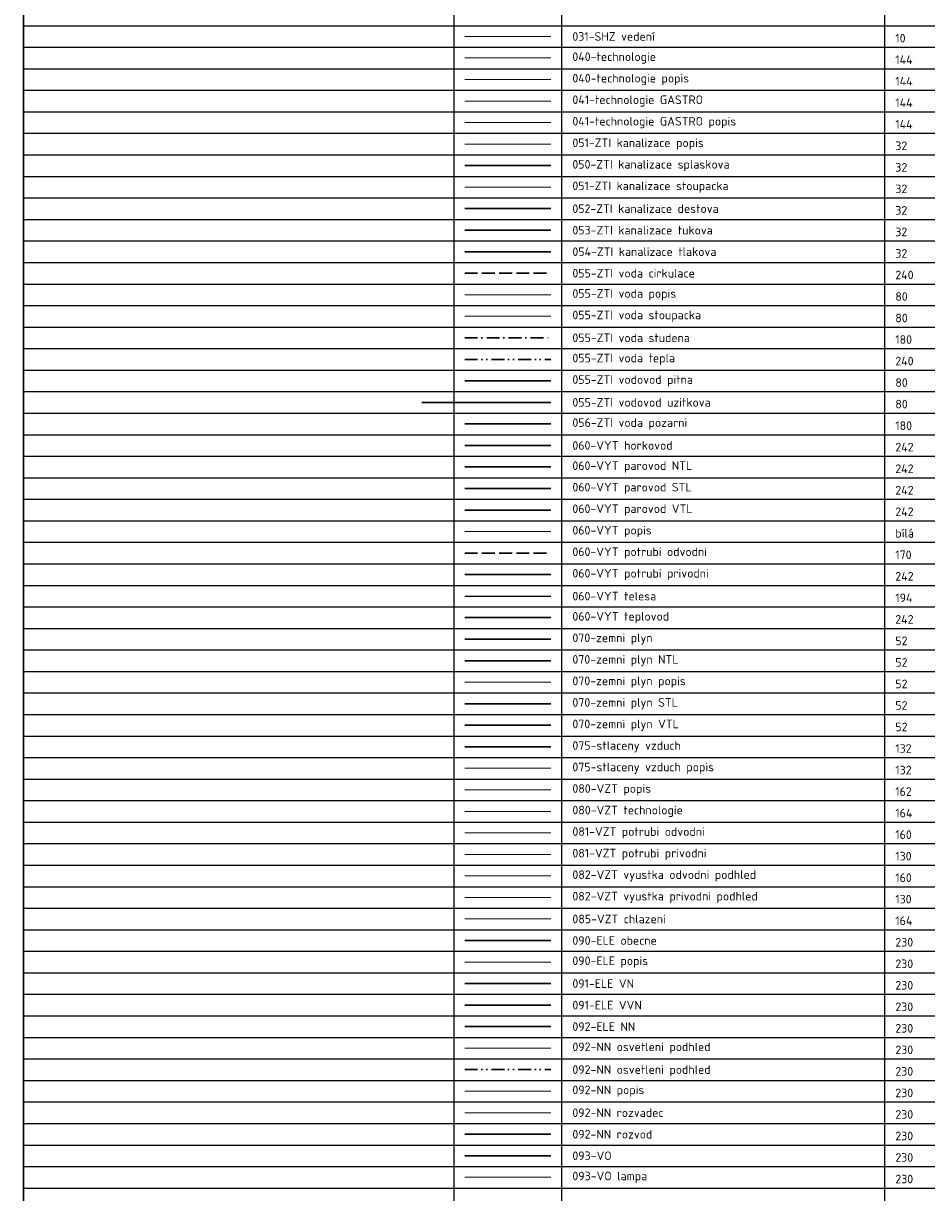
# Model space of a CAD drawing. Header units: millimetres. Extents: x -15250 to 1651995, y -140807 to 78716.
# Tile 27 of 45: x -10250 to 10726, y -63856 to -36696. Entities that reach past the tile are written whole.
import ezdxf

# ---------------------------------------------------------------- set-up
doc = ezdxf.new("R2010")
doc.units = ezdxf.units.MM
doc.header["$LTSCALE"] = 100
for name, pattern in [('0101aČÁRKOVANÁ', [4, 3, -1]), ('0102aČERCHOVANÁ', [5.1, 3, -1, 0.1, -1]), ('0103aDVOJČERCHOVANÁ', [6.2, 3, -1, 0.1, -1, 0.1, -1])]:
    doc.linetypes.add(name, pattern=pattern)
for name, color, linetype, lineweight in [('031-SHZ vedení', 10, 'Continuous', 15), ('040-technologie', 144, 'Continuous', 15), ('040-technologie popis', 144, 'Continuous', 9), ('041-technologie GASTRO', 144, 'Continuous', 15), ('041-technologie GASTRO popis', 144, 'Continuous', 9), ('051-ZTI kanalizace popis', 32, 'Continuous', 9), ('051-ZTI kanalizace splaskova', 32, 'N0508aPS', 30), ('051-ZTI kanalizace stoupacka', 32, 'Continuous', 15), ('052-ZTI kanalizace destova', 32, 'N0509aPD', 30), ('053-ZTI kanalizace tukova', 32, 'N0503aPO', 30), ('054-ZTI kanalizace tlakova', 32, 'N0510aPV', 30), ('055-ZTI voda cirkulace', 240, '0101aČÁRKOVANÁ', 30), ('055-ZTI voda popis', 80, 'Continuous', 9), ('055-ZTI voda stoupacka', 80, 'Continuous', 15), ('055-ZTI voda studena', 180, '0102aČERCHOVANÁ', 30), ('055-ZTI voda tepla', 240, '0103aDVOJČERCHOVANÁ', 30), ('055-ZTI vodovod pitna', 80, 'N0512aVP', 30), ('055-ZTI vodovod uzitkova', 80, 'N0513aVU', 30), ('056-ZTI voda pozarni', 180, 'N0514aVH', 30), ('060-VYT horkovod', 242, 'N0602aHORK', 30), ('060-VYT parovod NTL', 242, 'N0603aPARANTL', 30), ('060-VYT parovod STL', 242, 'N0604aPARASTL', 30), ('060-VYT parovod VTL', 242, 'N0605aPARAVTL', 30), ('060-VYT popis', 7, 'Continuous', 9), ('060-VYT potrubi odvodni', 170, '0101aČÁRKOVANÁ', 30), ('060-VYT potrubi privodni', 242, 'Continuous', 30), ('060-VYT telesa', 194, 'Continuous', 25), ('060-VYT teplovod', 242, 'N0601aTEPL', 30), ('070-zemni plyn', 52, 'N0701aZO', 30), ('070-zemni plyn NTL', 52, 'N0702aZN', 30), ('070-zemni plyn popis', 52, 'Continuous', 9), ('070-zemni plyn STL', 52, 'N0703aZS', 30), ('070-zemni plyn VTL', 52, 'N0704aZV', 30), ('075-stlaceny vzduch popis', 132, 'Continuous', 9), ('075-stlaceny vzuch', 132, 'N0705aSV', 30), ('080-VZT popis', 162, 'Continuous', 9), ('080-VZT technologie', 164, 'Continuous', 15), ('081-VZT potrubi odvodni', 160, 'Continuous', 15), ('081-VZT potrubi privodni', 130, 'Continuous', 15), ('082-VZT vyustka odvodni podhled', 160, 'Continuous', 15), ('082-VZT vyustka privodni podhled', 130, 'Continuous', 15), ('085-VZT chlazeni', 164, 'Continuous', 15), ('090-ELE obecne', 230, 'N0905aOBEC', 30), ('090-ELE popis', 230, 'Continuous', 9), ('091-ELE VN', 230, 'N0907aVN', 30), ('091-ELE VVN', 230, 'N0908aVVN', 30), ('092-ELE NN', 230, 'N0906aNN', 30), ('092-NN osvetleni podhled', 230, 'Continuous', 15), ('092-NN ovladani', 230, '0103aDVOJČERCHOVANÁ', 30), ('092-NN popis', 230, 'Continuous', 9), ('092-NN rozvadec', 230, 'Continuous', 15), ('092-NN rozvod', 230, 'Continuous', 30), ('093-VO', 230, 'N0904aVO', 30), ('093-VO lampa', 230, 'Continuous', 15)]:
    doc.layers.add(name, color=color, linetype=linetype, lineweight=lineweight)
doc.styles.get("Standard").update_dxf_attribs({"font": 'isocpeur.ttf'})
doc.linetypes.add('N0503aPO', pattern='A,7,[6,atsunami.shx,S=1,R=0,X=0,Y=-1],-1,8', length=16)
doc.linetypes.add('N0508aPS', pattern='A,7,[6,atsunami.shx,S=1,R=0,X=0,Y=-1],-1,2,[9,atsunami.shx,S=0.25,R=0,X=-1,Y=-1],6', length=16)
doc.linetypes.add('N0509aPD', pattern='A,7,[6,atsunami.shx,S=1,R=0,X=0,Y=-1],-1,2,[6,atsunami.shx,S=1,R=0,X=-1,Y=-1],6', length=16)
doc.linetypes.add('N0510aPV', pattern='A,7,[6,atsunami.shx,S=1,R=0,X=0,Y=-1],-1,2,[9,atsunami.shx,S=0.25,R=0,X=-1.5,Y=-1],1,[6,atsunami.shx,S=1,R=0,X=-1,Y=-1],5', length=16)
doc.linetypes.add('N0512aVP', pattern='A,3,-1,3,[9,atsunami.shx,S=0.2,R=90,X=-1.4,Y=0],1,[2,atsunami.shx,S=1.2,R=-90,X=-1.2,Y=0.6],-1,8', length=17)
doc.linetypes.add('N0513aVU', pattern='A,7,-2,6,[10,atsunami.shx,S=0.2,R=0,X=-3,Y=0],1,[2,atsunami.shx,S=1.2,R=-90,X=-1.2,Y=0.6],-1,8', length=25)
doc.linetypes.add('N0514aVH', pattern='A,3,-1,3,[12,atsunami.shx,S=0.2,R=0,X=-3,Y=0],1,[2,atsunami.shx,S=1.2,R=-90,X=-1.2,Y=0.6],-1,8', length=17)
doc.linetypes.add('N0601aTEPL', pattern='A,3,-1,1.2,[2,atsunami.shx,S=1.2,R=90,X=0,Y=-0.6],1.8,[3,atsunami.shx,S=1,R=0,X=0,Y=-0.5],3,[2,atsunami.shx,S=1.2,R=-90,X=-1.2,Y=0.6],-1,8', length=19)
doc.linetypes.add('N0602aHORK', pattern='A,3,-1,1.2,[2,atsunami.shx,S=1.2,R=90,X=0,Y=-0.6],2.3,[4,atsunami.shx,S=1,R=0,X=-1,Y=-0.5],2.5,[2,atsunami.shx,S=1.2,R=-90,X=-1.2,Y=0.6],-1,8', length=19)
doc.linetypes.add('N0603aPARANTL', pattern='A,3,-2,[11,atsunami.shx,S=0.125,R=0,X=-1,Y=0],2,[3,atsunami.shx,S=1,R=0,X=0,Y=-0.5],2,[11,atsunami.shx,S=0.125,R=0,X=0,Y=0],-2,8', length=19)
doc.linetypes.add('N0604aPARASTL', pattern='A,3,-2,[11,atsunami.shx,S=0.125,R=0,X=-1,Y=0],3,[4,atsunami.shx,S=1,R=0,X=-1.5,Y=-0.5],1,[11,atsunami.shx,S=0.125,R=0,X=0,Y=0],-2,8', length=19)
doc.linetypes.add('N0605aPARAVTL', pattern='A,3,-2,[11,atsunami.shx,S=0.125,R=0,X=-1,Y=0],2,[4,atsunami.shx,S=1,R=0,X=-1,Y=-0.5],1,[3,atsunami.shx,S=1,R=0,X=0,Y=-0.5],1,[11,atsunami.shx,S=0.125,R=0,X=0,Y=0],-2,8', length=19)
doc.linetypes.add('N0701aZO', pattern='A,7,-1,1,[3,atsunami.shx,S=1,R=0,X=0,Y=0],-2,[3,atsunami.shx,S=1,R=0,X=0,Y=0],1,[8,atsunami.shx,S=2,R=0,X=-3,Y=1],-1,4', length=17)
doc.linetypes.add('N0702aZN', pattern='A,7,-1,1,[3,atsunami.shx,S=1,R=0,X=0,Y=0],-1,[3,atsunami.shx,S=1,R=0,X=0,Y=0],-1,[3,atsunami.shx,S=1,R=0,X=0,Y=0],1,[8,atsunami.shx,S=2,R=0,X=-3,Y=1],-1,4', length=17)
doc.linetypes.add('N0703aZS', pattern='A,7,-1,1,[4,atsunami.shx,S=1,R=0,X=0,Y=0],-2,[4,atsunami.shx,S=1,R=0,X=0,Y=0],-1,1,[8,atsunami.shx,S=3,R=0,X=-4,Y=1],-1,4', length=18)
doc.linetypes.add('N0704aZV', pattern='A,7,-1,1,[3,atsunami.shx,S=1,R=0,X=0,Y=0],-1,[4,atsunami.shx,S=1,R=0,X=0,Y=0],-2,[4,atsunami.shx,S=1,R=0,X=0,Y=0],-1,1,[8,atsunami.shx,S=4,R=0,X=-5,Y=1],-1,4', length=19)
doc.linetypes.add('N0705aSV', pattern='A,7,-1,1,[9,atsunami.shx,S=0.5,R=90,X=4,Y=0],-4,1,-1,4', length=19)
doc.linetypes.add('N0904aVO', pattern='A,15,["VO",Standard,S=2.5,R=0,X=0,Y=-1],-5', length=20)
doc.linetypes.add('N0905aOBEC', pattern='A,11,-1,1,[5,atsunami.shx,S=1,R=0,X=0,Y=0],-2,2,-1', length=18)
doc.linetypes.add('N0906aNN', pattern='A,11,-1,1,[5,atsunami.shx,S=1,R=0,X=0,Y=0],-2,2,[2,atsunami.shx,S=1,R=-90,X=-1,Y=0.5],-1', length=18)
doc.linetypes.add('N0907aVN', pattern='A,11,-1,1,[5,atsunami.shx,S=1,R=0,X=0,Y=0],-2,2,[2,atsunami.shx,S=1,R=-90,X=-1,Y=0.5],1,[2,atsunami.shx,S=1,R=-90,X=-1,Y=0.5],-1', length=19)
doc.linetypes.add('N0908aVVN', pattern='A,11,-1,1,[5,atsunami.shx,S=1,R=0,X=0,Y=0],-2,2,[2,atsunami.shx,S=1,R=-90,X=-1,Y=0.5],1,[2,atsunami.shx,S=1,R=-90,X=-1,Y=0.5],1,[2,atsunami.shx,S=1,R=-90,X=-1,Y=0.5],-1', length=20)

msp = doc.modelspace()

# ---------------------------------------------------------------- linework, layer by layer
at = {"lineweight": 30}
msp.add_line((-10250, 750), (-10250, -140250), dxfattribs=at)
for p, q in [((-250, 750), (-250, -140250)), ((2250, 750), (2250, -140250)), ((9750, 750), (9750, -140250)), ((-10250, -36750), (32000, -36750)), ((-10250, -37250), (32000, -37250)), ((-10250, -37750), (32000, -37750)), ((-10250, -38250), (32000, -38250)), ((-10250, -38750), (32000, -38750)), ((-10250, -39250), (32000, -39250)), ((-10250, -39750), (32000, -39750)), ((-10250, -40250), (32000, -40250)), ((-10250, -40750), (32000, -40750)), ((-10250, -41250), (32000, -41250)), ((-10250, -41750), (32000, -41750)), ((-10250, -42250), (32000, -42250)), ((-10250, -42750), (32000, -42750)), ((-10250, -43250), (32000, -43250)), ((-10250, -43750), (32000, -43750)), ((-10250, -44250), (32000, -44250)), ((-10250, -44750), (32000, -44750)), ((-10250, -45250), (32000, -45250)), ((-10250, -45750), (32000, -45750)), ((-10250, -46250), (32000, -46250)), ((-10250, -46750), (32000, -46750)), ((-10250, -47250), (32000, -47250)), ((-10250, -47750), (32000, -47750)), ((-10250, -48250), (32000, -48250)), ((-10250, -48750), (32000, -48750)), ((-10250, -49250), (32000, -49250)), ((-10250, -49750), (32000, -49750)), ((-10250, -50250), (32000, -50250)), ((-10250, -50750), (32000, -50750)), ((-10250, -51250), (32000, -51250)), ((-10250, -51750), (32000, -51750)), ((-10250, -52250), (32000, -52250)), ((-10250, -52750), (32000, -52750)), ((-10250, -53250), (32000, -53250)), ((-10250, -53750), (32000, -53750)), ((-10250, -54250), (32000, -54250)), ((-10250, -54750), (32000, -54750)), ((-10250, -55250), (32000, -55250)), ((-10250, -55750), (32000, -55750)), ((-10250, -56250), (32000, -56250)), ((-10250, -56750), (32000, -56750)), ((-10250, -57250), (32000, -57250)), ((-10250, -57750), (32000, -57750)), ((-10250, -58250), (32000, -58250)), ((-10250, -58750), (32000, -58750)), ((-10250, -59250), (32000, -59250)), ((-10250, -59750), (32000, -59750)), ((-10250, -60250), (32000, -60250)), ((-10250, -60750), (32000, -60750)), ((-10250, -61250), (32000, -61250)), ((-10250, -61750), (32000, -61750)), ((-10250, -62250), (32000, -62250)), ((-10250, -62750), (32000, -62750)), ((-10250, -63250), (32000, -63250)), ((-10250, -63750), (32000, -63750))]:
    msp.add_line(p, q)
at = {"layer": '031-SHZ vedení'}
msp.add_lwpolyline([(0, -37000), (2000, -37000)], dxfattribs=at)
at = {"layer": '040-technologie'}
msp.add_lwpolyline([(0, -37500), (2000, -37500)], dxfattribs=at)
at = {"layer": '040-technologie popis'}
msp.add_lwpolyline([(0, -38000), (2000, -38000)], dxfattribs=at)
at = {"layer": '041-technologie GASTRO'}
msp.add_lwpolyline([(0, -38500), (2000, -38500)], dxfattribs=at)
at = {"layer": '041-technologie GASTRO popis'}
msp.add_lwpolyline([(0, -39000), (2000, -39000)], dxfattribs=at)
at = {"layer": '051-ZTI kanalizace popis'}
msp.add_lwpolyline([(0, -39500), (2000, -39500)], dxfattribs=at)
at = {"layer": '051-ZTI kanalizace splaskova'}
msp.add_lwpolyline([(0, -40000), (2000, -40000)], dxfattribs=at)
at = {"layer": '051-ZTI kanalizace stoupacka'}
msp.add_lwpolyline([(0, -40500), (2000, -40500)], dxfattribs=at)
at = {"layer": '052-ZTI kanalizace destova'}
msp.add_lwpolyline([(0, -41000), (2000, -41000)], dxfattribs=at)
at = {"layer": '053-ZTI kanalizace tukova'}
msp.add_lwpolyline([(0, -41500), (2000, -41500)], dxfattribs=at)
at = {"layer": '054-ZTI kanalizace tlakova'}
msp.add_lwpolyline([(0, -42000), (2000, -42000)], dxfattribs=at)
at = {"layer": '055-ZTI voda cirkulace'}
msp.add_lwpolyline([(0, -42500), (2000, -42500)], dxfattribs=at)
at = {"layer": '055-ZTI voda popis'}
msp.add_lwpolyline([(0, -43000), (2000, -43000)], dxfattribs=at)
at = {"layer": '055-ZTI voda stoupacka'}
msp.add_lwpolyline([(0, -43500), (2000, -43500)], dxfattribs=at)
at = {"layer": '055-ZTI voda studena'}
msp.add_lwpolyline([(0, -44000), (2000, -44000)], dxfattribs=at)
at = {"layer": '055-ZTI voda tepla'}
msp.add_lwpolyline([(0, -44500), (2000, -44500)], dxfattribs=at)
at = {"layer": '055-ZTI vodovod pitna'}
msp.add_lwpolyline([(0, -45000), (2000, -45000)], dxfattribs=at)
at = {"layer": '055-ZTI vodovod uzitkova'}
msp.add_lwpolyline([(-1000, -45500), (2000, -45500)], dxfattribs=at)
at = {"layer": '056-ZTI voda pozarni'}
msp.add_lwpolyline([(0, -46000), (2000, -46000)], dxfattribs=at)
at = {"layer": '060-VYT horkovod'}
msp.add_lwpolyline([(0, -46500), (2000, -46500)], dxfattribs=at)
at = {"layer": '060-VYT parovod NTL'}
msp.add_lwpolyline([(0, -47000), (2000, -47000)], dxfattribs=at)
at = {"layer": '060-VYT parovod STL'}
msp.add_lwpolyline([(0, -47500), (2000, -47500)], dxfattribs=at)
at = {"layer": '060-VYT parovod VTL'}
msp.add_lwpolyline([(0, -48000), (2000, -48000)], dxfattribs=at)
at = {"layer": '060-VYT popis'}
msp.add_lwpolyline([(0, -48500), (2000, -48500)], dxfattribs=at)
at = {"layer": '060-VYT potrubi odvodni'}
msp.add_lwpolyline([(0, -49000), (2000, -49000)], dxfattribs=at)
at = {"layer": '060-VYT potrubi privodni'}
msp.add_lwpolyline([(0, -49500), (2000, -49500)], dxfattribs=at)
at = {"layer": '060-VYT telesa'}
msp.add_lwpolyline([(0, -50000), (2000, -50000)], dxfattribs=at)
at = {"layer": '060-VYT teplovod'}
msp.add_lwpolyline([(0, -50500), (2000, -50500)], dxfattribs=at)
at = {"layer": '070-zemni plyn'}
msp.add_lwpolyline([(0, -51000), (2000, -51000)], dxfattribs=at)
at = {"layer": '070-zemni plyn NTL'}
msp.add_lwpolyline([(0, -51500), (2000, -51500)], dxfattribs=at)
at = {"layer": '070-zemni plyn popis'}
msp.add_lwpolyline([(0, -52000), (2000, -52000)], dxfattribs=at)
at = {"layer": '070-zemni plyn STL'}
msp.add_lwpolyline([(0, -52500), (2000, -52500)], dxfattribs=at)
at = {"layer": '070-zemni plyn VTL'}
msp.add_lwpolyline([(0, -53000), (2000, -53000)], dxfattribs=at)
at = {"layer": '075-stlaceny vzduch popis'}
msp.add_lwpolyline([(0, -54000), (2000, -54000)], dxfattribs=at)
at = {"layer": '075-stlaceny vzuch'}
msp.add_lwpolyline([(0, -53500), (2000, -53500)], dxfattribs=at)
at = {"layer": '080-VZT popis'}
msp.add_lwpolyline([(0, -54500), (2000, -54500)], dxfattribs=at)
at = {"layer": '080-VZT technologie'}
msp.add_lwpolyline([(0, -55000), (2000, -55000)], dxfattribs=at)
at = {"layer": '081-VZT potrubi odvodni'}
msp.add_lwpolyline([(0, -55500), (2000, -55500)], dxfattribs=at)
at = {"layer": '081-VZT potrubi privodni'}
msp.add_lwpolyline([(0, -56000), (2000, -56000)], dxfattribs=at)
at = {"layer": '082-VZT vyustka odvodni podhled'}
msp.add_lwpolyline([(0, -56500), (2000, -56500)], dxfattribs=at)
at = {"layer": '082-VZT vyustka privodni podhled'}
msp.add_lwpolyline([(0, -57000), (2000, -57000)], dxfattribs=at)
at = {"layer": '085-VZT chlazeni'}
msp.add_lwpolyline([(0, -57500), (2000, -57500)], dxfattribs=at)
at = {"layer": '090-ELE obecne'}
msp.add_lwpolyline([(0, -58000), (2000, -58000)], dxfattribs=at)
at = {"layer": '090-ELE popis'}
msp.add_lwpolyline([(0, -58500), (2000, -58500)], dxfattribs=at)
at = {"layer": '091-ELE VN'}
msp.add_lwpolyline([(0, -59000), (2000, -59000)], dxfattribs=at)
at = {"layer": '091-ELE VVN'}
msp.add_lwpolyline([(0, -59500), (2000, -59500)], dxfattribs=at)
at = {"layer": '092-ELE NN'}
msp.add_lwpolyline([(0, -60000), (2000, -60000)], dxfattribs=at)
at = {"layer": '092-NN osvetleni podhled'}
msp.add_lwpolyline([(0, -60500), (2000, -60500)], dxfattribs=at)
at = {"layer": '092-NN ovladani'}
msp.add_lwpolyline([(0, -61000), (2000, -61000)], dxfattribs=at)
at = {"layer": '092-NN popis'}
msp.add_lwpolyline([(0, -61500), (2000, -61500)], dxfattribs=at)
at = {"layer": '092-NN rozvadec'}
msp.add_lwpolyline([(0, -62000), (2000, -62000)], dxfattribs=at)
at = {"layer": '092-NN rozvod'}
msp.add_lwpolyline([(0, -62500), (2000, -62500)], dxfattribs=at)
at = {"layer": '093-VO'}
msp.add_lwpolyline([(0, -63000), (2000, -63000)], dxfattribs=at)
at = {"layer": '093-VO lampa'}
msp.add_lwpolyline([(0, -63500), (2000, -63500)], dxfattribs=at)

# ---------------------------------------------------------------- texts
at = {"layer": '031-SHZ vedení', "char_height": 200, "attachment_point": 4}
for s, width, insert in [('031-SHZ vedení', 1962, (2500, -37000)), ('10', 442, (10000, -37039.9))]:
    msp.add_mtext_dynamic_manual_height_columns(s, width=width, gutter_width=12.5, heights=[0], dxfattribs=dict(at, insert=insert))
at = {"layer": '040-technologie', "char_height": 200, "attachment_point": 4}
for s, width, insert in [('040-technologie', 1922, (2500, -37500)), ('144', 402, (10000, -37539.9))]:
    msp.add_mtext_dynamic_manual_height_columns(s, width=width, gutter_width=12.5, heights=[0], dxfattribs=dict(at, insert=insert))
at = {"layer": '040-technologie popis', "char_height": 200, "attachment_point": 4}
for s, width, insert in [('040-technologie popis', 2662, (2500, -38000)), ('144', 402, (10000, -38039.9))]:
    msp.add_mtext_dynamic_manual_height_columns(s, width=width, gutter_width=12.5, heights=[0], dxfattribs=dict(at, insert=insert))
at = {"layer": '041-technologie GASTRO', "char_height": 200, "attachment_point": 4}
for s, width, insert in [('041-technologie GASTRO', 3022, (2500, -38500)), ('144', 402, (10000, -38539.9))]:
    msp.add_mtext_dynamic_manual_height_columns(s, width=width, gutter_width=12.5, heights=[0], dxfattribs=dict(at, insert=insert))
at = {"layer": '041-technologie GASTRO popis', "char_height": 200, "attachment_point": 4}
for s, width, insert in [('041-technologie GASTRO popis', 3762, (2500, -39000)), ('144', 402, (10000, -39039.9))]:
    msp.add_mtext_dynamic_manual_height_columns(s, width=width, gutter_width=12.5, heights=[0], dxfattribs=dict(at, insert=insert))
at = {"layer": '051-ZTI kanalizace popis', "char_height": 200, "attachment_point": 4}
for s, width, insert in [('051-ZTI kanalizace popis', 2982, (2500, -39500)), ('32', 262, (10000, -39539.9))]:
    msp.add_mtext_dynamic_manual_height_columns(s, width=width, gutter_width=12.5, heights=[0], dxfattribs=dict(at, insert=insert))
at = {"layer": '051-ZTI kanalizace splaskova', "char_height": 200, "attachment_point": 4}
for s, width, insert in [('050-ZTI kanalizace splaskova', 3602, (2500, -40000)), ('32', 262, (10000, -40039.9))]:
    msp.add_mtext_dynamic_manual_height_columns(s, width=width, gutter_width=12.5, heights=[0], dxfattribs=dict(at, insert=insert))
at = {"layer": '051-ZTI kanalizace stoupacka', "char_height": 200, "attachment_point": 4}
for s, width, insert in [('051-ZTI kanalizace stoupacka', 3582, (2500, -40500)), ('32', 262, (10000, -40539.9))]:
    msp.add_mtext_dynamic_manual_height_columns(s, width=width, gutter_width=12.5, heights=[0], dxfattribs=dict(at, insert=insert))
at = {"layer": '052-ZTI kanalizace destova', "char_height": 200, "attachment_point": 4}
for s, width, insert in [('052-ZTI kanalizace destova', 3362, (2500, -41000)), ('32', 262, (10000, -41039.9))]:
    msp.add_mtext_dynamic_manual_height_columns(s, width=width, gutter_width=12.5, heights=[0], dxfattribs=dict(at, insert=insert))
at = {"layer": '053-ZTI kanalizace tukova', "char_height": 200, "attachment_point": 4}
for s, width, insert in [('053-ZTI kanalizace tukova', 3222, (2500, -41500)), ('32', 262, (10000, -41539.9))]:
    msp.add_mtext_dynamic_manual_height_columns(s, width=width, gutter_width=12.5, heights=[0], dxfattribs=dict(at, insert=insert))
at = {"layer": '054-ZTI kanalizace tlakova', "char_height": 200, "attachment_point": 4}
for s, width, insert in [('054-ZTI kanalizace tlakova', 3322, (2500, -42000)), ('32', 442, (10000, -42039.9))]:
    msp.add_mtext_dynamic_manual_height_columns(s, width=width, gutter_width=12.5, heights=[0], dxfattribs=dict(at, insert=insert))
at = {"layer": '055-ZTI voda cirkulace', "char_height": 200, "attachment_point": 4}
for s, width, insert in [('055-ZTI voda cirkulace', 2782, (2500, -42500)), ('240', 422, (10000, -42539.9))]:
    msp.add_mtext_dynamic_manual_height_columns(s, width=width, gutter_width=12.5, heights=[0], dxfattribs=dict(at, insert=insert))
at = {"layer": '055-ZTI voda popis', "char_height": 200, "attachment_point": 4}
for s, width, insert in [('055-ZTI voda popis', 2342, (2500, -43000)), ('80', 262, (10000, -43039.9))]:
    msp.add_mtext_dynamic_manual_height_columns(s, width=width, gutter_width=12.5, heights=[0], dxfattribs=dict(at, insert=insert))
at = {"layer": '055-ZTI voda stoupacka', "char_height": 200, "attachment_point": 4}
for s, width, insert in [('055-ZTI voda stoupacka', 2942, (2500, -43500)), ('80', 262, (10000, -43539.9))]:
    msp.add_mtext_dynamic_manual_height_columns(s, width=width, gutter_width=12.5, heights=[0], dxfattribs=dict(at, insert=insert))
at = {"layer": '055-ZTI voda studena', "char_height": 200, "attachment_point": 4}
for s, width, insert in [('055-ZTI voda studena', 2682, (2500, -44000)), ('180', 362, (10000, -44039.9))]:
    msp.add_mtext_dynamic_manual_height_columns(s, width=width, gutter_width=12.5, heights=[0], dxfattribs=dict(at, insert=insert))
at = {"layer": '055-ZTI voda tepla', "char_height": 200, "attachment_point": 4}
for s, width, insert in [('055-ZTI voda tepla', 2342, (2500, -44500)), ('240', 422, (10000, -44539.9))]:
    msp.add_mtext_dynamic_manual_height_columns(s, width=width, gutter_width=12.5, heights=[0], dxfattribs=dict(at, insert=insert))
at = {"layer": '055-ZTI vodovod pitna', "char_height": 200, "attachment_point": 4}
for s, width, insert in [('055-ZTI vodovod pitna', 2742, (2500, -45000)), ('80', 262, (10000, -45039.9))]:
    msp.add_mtext_dynamic_manual_height_columns(s, width=width, gutter_width=12.5, heights=[0], dxfattribs=dict(at, insert=insert))
at = {"layer": '055-ZTI vodovod uzitkova', "char_height": 200, "attachment_point": 4}
for s, width, insert in [('055-ZTI vodovod uzitkova', 3162, (2500, -45500)), ('80', 262, (10000, -45539.9))]:
    msp.add_mtext_dynamic_manual_height_columns(s, width=width, gutter_width=12.5, heights=[0], dxfattribs=dict(at, insert=insert))
at = {"layer": '056-ZTI voda pozarni', "char_height": 200, "attachment_point": 4}
for s, width, insert in [('056-ZTI voda pozarni', 2602, (2500, -46000)), ('180', 362, (10000, -46039.9))]:
    msp.add_mtext_dynamic_manual_height_columns(s, width=width, gutter_width=12.5, heights=[0], dxfattribs=dict(at, insert=insert))
at = {"layer": '060-VYT horkovod', "char_height": 200, "attachment_point": 4}
for s, width, insert in [('060-VYT horkovod', 2282, (2500, -46500)), ('242', 422, (10000, -46539.9))]:
    msp.add_mtext_dynamic_manual_height_columns(s, width=width, gutter_width=12.5, heights=[0], dxfattribs=dict(at, insert=insert))
at = {"layer": '060-VYT parovod NTL', "char_height": 200, "attachment_point": 4}
for s, width, insert in [('060-VYT parovod NTL', 2722, (2500, -47000)), ('242', 422, (10000, -47039.9))]:
    msp.add_mtext_dynamic_manual_height_columns(s, width=width, gutter_width=12.5, heights=[0], dxfattribs=dict(at, insert=insert))
at = {"layer": '060-VYT parovod STL', "char_height": 200, "attachment_point": 4}
for s, width, insert in [('060-VYT parovod STL', 2722, (2500, -47500)), ('242', 442, (10000, -47539.9))]:
    msp.add_mtext_dynamic_manual_height_columns(s, width=width, gutter_width=12.5, heights=[0], dxfattribs=dict(at, insert=insert))
at = {"layer": '060-VYT parovod VTL', "char_height": 200, "attachment_point": 4}
for s, width, insert in [('060-VYT parovod VTL', 2742, (2500, -48000)), ('242', 422, (10000, -48039.9))]:
    msp.add_mtext_dynamic_manual_height_columns(s, width=width, gutter_width=12.5, heights=[0], dxfattribs=dict(at, insert=insert))
at = {"layer": '060-VYT popis', "char_height": 200, "attachment_point": 4}
for s, width, insert in [('060-VYT popis', 1802, (2500, -48500)), ('bílá', 442, (10000, -48539.9))]:
    msp.add_mtext_dynamic_manual_height_columns(s, width=width, gutter_width=12.5, heights=[0], dxfattribs=dict(at, insert=insert))
at = {"layer": '060-VYT potrubi odvodni', "char_height": 200, "attachment_point": 4}
for s, width, insert in [('060-VYT potrubi odvodni', 3062, (2500, -49000)), ('170', 362, (10000, -49039.9))]:
    msp.add_mtext_dynamic_manual_height_columns(s, width=width, gutter_width=12.5, heights=[0], dxfattribs=dict(at, insert=insert))
at = {"layer": '060-VYT potrubi privodni', "char_height": 200, "attachment_point": 4}
for s, width, insert in [('060-VYT potrubi privodni', 3102, (2500, -49500)), ('242', 422, (10000, -49539.9))]:
    msp.add_mtext_dynamic_manual_height_columns(s, width=width, gutter_width=12.5, heights=[0], dxfattribs=dict(at, insert=insert))
at = {"layer": '060-VYT telesa', "char_height": 200, "attachment_point": 4}
for s, width, insert in [('060-VYT telesa', 1942, (2500, -50000)), ('194', 382, (10000, -50039.9))]:
    msp.add_mtext_dynamic_manual_height_columns(s, width=width, gutter_width=12.5, heights=[0], dxfattribs=dict(at, insert=insert))
at = {"layer": '060-VYT teplovod', "char_height": 200, "attachment_point": 4}
for s, width, insert in [('060-VYT teplovod', 2222, (2500, -50500)), ('242', 442, (10000, -50539.9))]:
    msp.add_mtext_dynamic_manual_height_columns(s, width=width, gutter_width=12.5, heights=[0], dxfattribs=dict(at, insert=insert))
at = {"layer": '070-zemni plyn', "char_height": 200, "attachment_point": 4}
for s, width, insert in [('070-zemni plyn', 1822, (2500, -51000)), ('52', 262, (10000, -51039.9))]:
    msp.add_mtext_dynamic_manual_height_columns(s, width=width, gutter_width=12.5, heights=[0], dxfattribs=dict(at, insert=insert))
at = {"layer": '070-zemni plyn NTL', "char_height": 200, "attachment_point": 4}
for s, width, insert in [('070-zemni plyn NTL', 2402, (2500, -51500)), ('52', 262, (10000, -51539.9))]:
    msp.add_mtext_dynamic_manual_height_columns(s, width=width, gutter_width=12.5, heights=[0], dxfattribs=dict(at, insert=insert))
at = {"layer": '070-zemni plyn popis', "char_height": 200, "attachment_point": 4}
for s, width, insert in [('070-zemni plyn popis', 2562, (2500, -52000)), ('52', 262, (10000, -52039.9))]:
    msp.add_mtext_dynamic_manual_height_columns(s, width=width, gutter_width=12.5, heights=[0], dxfattribs=dict(at, insert=insert))
at = {"layer": '070-zemni plyn STL', "char_height": 200, "attachment_point": 4}
for s, width, insert in [('070-zemni plyn STL', 2402, (2500, -52500)), ('52', 262, (10000, -52539.9))]:
    msp.add_mtext_dynamic_manual_height_columns(s, width=width, gutter_width=12.5, heights=[0], dxfattribs=dict(at, insert=insert))
at = {"layer": '070-zemni plyn VTL', "char_height": 200, "attachment_point": 4}
for s, width, insert in [('070-zemni plyn VTL', 2422, (2500, -53000)), ('52', 262, (10000, -53039.9))]:
    msp.add_mtext_dynamic_manual_height_columns(s, width=width, gutter_width=12.5, heights=[0], dxfattribs=dict(at, insert=insert))
at = {"layer": '075-stlaceny vzduch popis', "char_height": 200, "attachment_point": 4}
for s, width, insert in [('075-stlaceny vzduch popis', 3242, (2500, -54000)), ('132', 382, (10000, -54039.9))]:
    msp.add_mtext_dynamic_manual_height_columns(s, width=width, gutter_width=12.5, heights=[0], dxfattribs=dict(at, insert=insert))
at = {"layer": '075-stlaceny vzuch', "char_height": 200, "attachment_point": 4}
for s, width, insert in [('075-stlaceny vzduch', 2502, (2500, -53500)), ('132', 382, (10000, -53539.9))]:
    msp.add_mtext_dynamic_manual_height_columns(s, width=width, gutter_width=12.5, heights=[0], dxfattribs=dict(at, insert=insert))
at = {"layer": '080-VZT popis', "char_height": 200, "attachment_point": 4}
for s, width, insert in [('080-VZT popis', 1782, (2500, -54500)), ('162', 362, (10000, -54539.9))]:
    msp.add_mtext_dynamic_manual_height_columns(s, width=width, gutter_width=12.5, heights=[0], dxfattribs=dict(at, insert=insert))
at = {"layer": '080-VZT technologie', "char_height": 200, "attachment_point": 4}
for s, width, insert in [('080-VZT technologie', 2522, (2500, -55000)), ('164', 382, (10000, -55039.9))]:
    msp.add_mtext_dynamic_manual_height_columns(s, width=width, gutter_width=12.5, heights=[0], dxfattribs=dict(at, insert=insert))
at = {"layer": '081-VZT potrubi odvodni', "char_height": 200, "attachment_point": 4}
for s, width, insert in [('081-VZT potrubi odvodni', 3002, (2500, -55500)), ('160', 362, (10000, -55539.9))]:
    msp.add_mtext_dynamic_manual_height_columns(s, width=width, gutter_width=12.5, heights=[0], dxfattribs=dict(at, insert=insert))
at = {"layer": '081-VZT potrubi privodni', "char_height": 200, "attachment_point": 4}
for s, width, insert in [('081-VZT potrubi privodni', 3042, (2500, -56000)), ('130', 362, (10000, -56039.9))]:
    msp.add_mtext_dynamic_manual_height_columns(s, width=width, gutter_width=12.5, heights=[0], dxfattribs=dict(at, insert=insert))
at = {"layer": '082-VZT vyustka odvodni podhled', "char_height": 200, "attachment_point": 4}
for s, width, insert in [('082-VZT vyustka odvodni podhled', 4182, (2500, -56500)), ('160', 362, (10000, -56539.9))]:
    msp.add_mtext_dynamic_manual_height_columns(s, width=width, gutter_width=12.5, heights=[0], dxfattribs=dict(at, insert=insert))
at = {"layer": '082-VZT vyustka privodni podhled', "char_height": 200, "attachment_point": 4}
for s, width, insert in [('082-VZT vyustka privodni podhled', 4222, (2500, -57000)), ('130', 362, (10000, -57039.9))]:
    msp.add_mtext_dynamic_manual_height_columns(s, width=width, gutter_width=12.5, heights=[0], dxfattribs=dict(at, insert=insert))
at = {"layer": '085-VZT chlazeni', "char_height": 200, "attachment_point": 4}
for s, width, insert in [('085-VZT chlazeni', 2122, (2500, -57500)), ('164', 382, (10000, -57539.9))]:
    msp.add_mtext_dynamic_manual_height_columns(s, width=width, gutter_width=12.5, heights=[0], dxfattribs=dict(at, insert=insert))
at = {"layer": '090-ELE obecne', "char_height": 200, "attachment_point": 4}
for s, width, insert in [('090-ELE obecne', 1902, (2500, -58000)), ('230', 402, (10000, -58039.9))]:
    msp.add_mtext_dynamic_manual_height_columns(s, width=width, gutter_width=12.5, heights=[0], dxfattribs=dict(at, insert=insert))
at = {"layer": '090-ELE popis', "char_height": 200, "attachment_point": 4}
for s, width, insert in [('090-ELE popis', 1702, (2500, -58500)), ('230', 442, (10000, -58539.9))]:
    msp.add_mtext_dynamic_manual_height_columns(s, width=width, gutter_width=12.5, heights=[0], dxfattribs=dict(at, insert=insert))
at = {"layer": '091-ELE VN', "char_height": 200, "attachment_point": 4}
for s, width, insert in [('091-ELE VN', 1422, (2500, -59000)), ('230', 442, (10000, -59039.9))]:
    msp.add_mtext_dynamic_manual_height_columns(s, width=width, gutter_width=12.5, heights=[0], dxfattribs=dict(at, insert=insert))
at = {"layer": '091-ELE VVN', "char_height": 200, "attachment_point": 4}
for s, width, insert in [('091-ELE VVN', 1602, (2500, -59500)), ('230', 442, (10000, -59539.9))]:
    msp.add_mtext_dynamic_manual_height_columns(s, width=width, gutter_width=12.5, heights=[0], dxfattribs=dict(at, insert=insert))
at = {"layer": '092-ELE NN', "char_height": 200, "attachment_point": 4}
for s, width, insert in [('092-ELE NN', 1402, (2500, -60000)), ('230', 442, (10000, -60039.9))]:
    msp.add_mtext_dynamic_manual_height_columns(s, width=width, gutter_width=12.5, heights=[0], dxfattribs=dict(at, insert=insert))
at = {"layer": '092-NN osvetleni podhled', "char_height": 200, "attachment_point": 4}
for s, width, insert in [('092-NN osvetleni podhled', 3122, (2500, -60500)), ('230', 442, (10000, -60539.9))]:
    msp.add_mtext_dynamic_manual_height_columns(s, width=width, gutter_width=12.5, heights=[0], dxfattribs=dict(at, insert=insert))
at = {"layer": '092-NN ovladani', "char_height": 200, "attachment_point": 4}
for s, width, insert in [('092-NN osvetleni podhled', 3122, (2500, -61028)), ('230', 442, (10000, -61039.9))]:
    msp.add_mtext_dynamic_manual_height_columns(s, width=width, gutter_width=12.5, heights=[0], dxfattribs=dict(at, insert=insert))
at = {"layer": '092-NN popis', "char_height": 200, "attachment_point": 4}
for s, width, insert in [('092-NN popis', 1602, (2500, -61500)), ('230', 442, (10000, -61539.9))]:
    msp.add_mtext_dynamic_manual_height_columns(s, width=width, gutter_width=12.5, heights=[0], dxfattribs=dict(at, insert=insert))
at = {"layer": '092-NN rozvadec', "char_height": 200, "attachment_point": 4}
for s, width, insert in [('092-NN rozvadec', 2062, (2500, -62000)), ('230', 442, (10000, -62039.9))]:
    msp.add_mtext_dynamic_manual_height_columns(s, width=width, gutter_width=12.5, heights=[0], dxfattribs=dict(at, insert=insert))
at = {"layer": '092-NN rozvod', "char_height": 200, "attachment_point": 4}
for s, width, insert in [('092-NN rozvod', 1802, (2500, -62500)), ('230', 442, (10000, -62539.9))]:
    msp.add_mtext_dynamic_manual_height_columns(s, width=width, gutter_width=12.5, heights=[0], dxfattribs=dict(at, insert=insert))
at = {"layer": '093-VO', "char_height": 200, "attachment_point": 4}
for s, width, insert in [('093-VO', 882, (2500, -63000)), ('230', 442, (10000, -63039.9))]:
    msp.add_mtext_dynamic_manual_height_columns(s, width=width, gutter_width=12.5, heights=[0], dxfattribs=dict(at, insert=insert))
at = {"layer": '093-VO lampa', "char_height": 200, "attachment_point": 4}
for s, width, insert in [('093-VO lampa', 1682, (2500, -63500)), ('230', 442, (10000, -63539.9))]:
    msp.add_mtext_dynamic_manual_height_columns(s, width=width, gutter_width=12.5, heights=[0], dxfattribs=dict(at, insert=insert))

doc.saveas('drawing.dxf')
